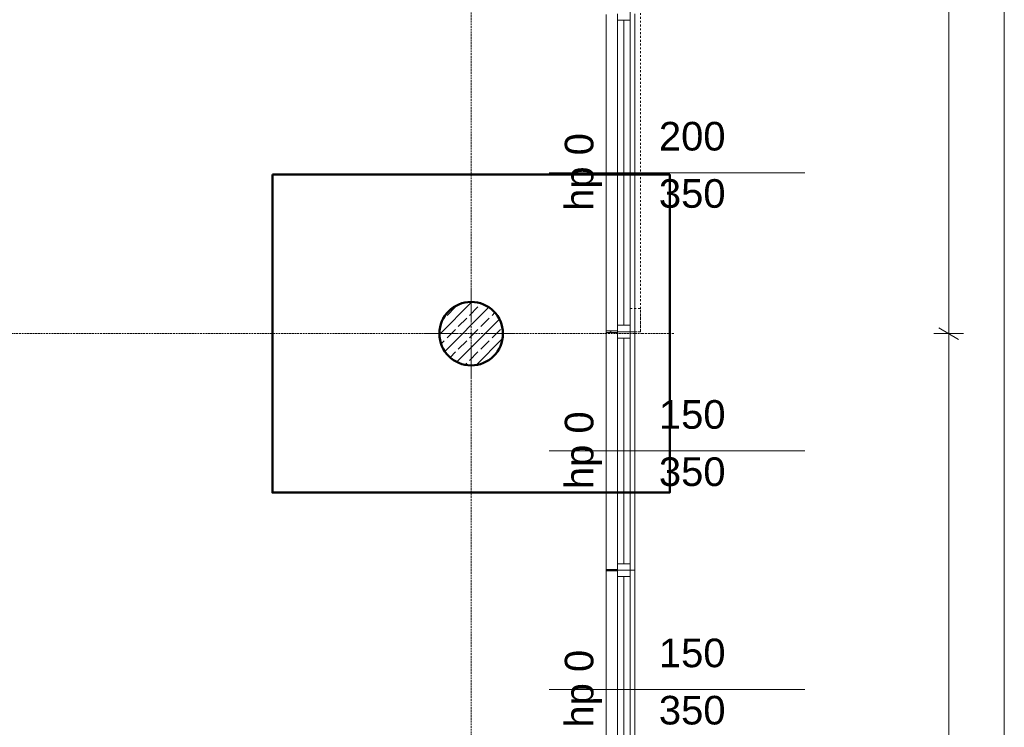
# Model space of a CAD drawing. Extents: x -7314 to 11761, y 144 to 9383.
# Tile 79 of 193: x 3029 to 3648, y 4739 to 5184. Entities that reach past the tile are written whole.
import ezdxf
from ezdxf.xclip import XClip

# ---------------------------------------------------------------- set-up
doc = ezdxf.new("R2010")
doc.units = 0
doc.header["$MEASUREMENT"] = 0
doc.header["$XCLIPFRAME"] = 0
for name, pattern in [('Krawędzie ukryte', [68, 48, -20]), ('Przerywana', [96, 48, -48]), ('Przerywana gęsta', [36, 24, -12]), ('Wipeout_Contour', [20000, 0, -20000])]:
    doc.linetypes.add(name, pattern=pattern)
for name, color, linetype in [('FORMA - Arch 01 - 220-A Ściany', 7, 'Continuous'), ('FORMA - Arch 01 - 410-K Osie', 7, 'Continuous'), ('FORMA - Arch 01 - 440-K Słupy', 7, 'Continuous'), ('FORMA - Arch 04 - Wymiary ogólne', 7, 'Continuous')]:
    doc.layers.add(name, color=color, linetype=linetype)
doc.styles.add('STYL_AUTOMATYCZNY_2', font='arial.ttf')
pattern_1 = [(45, (4185.3, -5972.398), (-17.67767, 17.67767), []), (45, (4181.764, -5968.863), (-17.67767, 17.67767), []), (45, (4178.229, -5965.327), (-17.67767, 17.67767), [])]

# ---------------------------------------------------------------- blocks, each defined once
blk = doc.blocks.new('Rysunek_1_1', base_point=(4185.3, -5972.4))
at = {"color": 7, "linetype": 'Przerywana', "lineweight": 13, "ltscale": 0.025, "flags": 128}
for points in [[(3419.6, 4988.12), (3419.61, 5589.34), (3413.05, 5589.34), (3413.04, 4988.12)], [(3413.04, 4988.12), (3419.6, 4988.12), (3419.6, 5002.78), (3413.04, 5002.78)]]:
    blk.add_lwpolyline(points, close=True, dxfattribs=at)
at = {"layer": 'FORMA - Arch 01 - 220-A Ściany', "color": 7, "linetype": 'Przerywana gęsta', "lineweight": 13, "ltscale": 0.025}
for p, q in [((3413.04, 5188.12), (3413.04, 4988.12)), ((3413.04, 4838.12), (3413.04, 4688.12))]:
    blk.add_line(p, q, dxfattribs=at)
at = {"layer": 'FORMA - Arch 01 - 220-A Ściany', "color": 7, "linetype": 'Continuous', "lineweight": 13, "ltscale": 0.025}
for p, q in [((3416.04, 5188.12), (3416.04, 4988.12)), ((3416.04, 4988.12), (3413.04, 4988.12)), ((3413.04, 4838.12), (3416.04, 4838.12)), ((3416.04, 4838.12), (3416.04, 4688.12))]:
    blk.add_line(p, q, dxfattribs=at)
at = {"layer": 'FORMA - Arch 01 - 410-K Osie', "color": 7, "linetype": 'Krawędzie ukryte', "lineweight": 13, "ltscale": 0.025}
blk.add_line((3420.76, 4986.9), (3440.7, 4986.9), dxfattribs=at)
at = {"layer": 'FORMA - Arch 04 - Wymiary ogólne', "color": 154, "linetype": 'Continuous', "lineweight": 13, "ltscale": 0.025}
for p, q in [((3648.5, 718.9), (3648.5, 5986.9)), ((3613.5, 4986.9), (3613.5, 5586.9)), ((3607.25, 4990.51), (3619.75, 4983.29)), ((3622.87, 4986.9), (3604.12, 4986.9)), ((3613.5, 4386.9), (3613.5, 4986.9))]:
    blk.add_line(p, q, dxfattribs=at)
at = {"layer": 'FORMA - Arch 01 - 220-A Ściany', "color": 7, "linetype": 'Continuous', "lineweight": 13, "char_height": 18, "attachment_point": 7, "style": 'STYL_AUTOMATYCZNY_2'}
for s, insert in [('\\A1;{\\pql;\\pt0;\\fArial|b0|i0|c238|p0;\\W1.000000;200\\fArial|b0|i0|c238|p0;\\W1.000000;\\A1{\\H.66x;\\S^  ;}\\fArial|b0|i0|c238|p0;\\W1.000000;\\fArial|b0|i0|c238|p0;\\W1.000000;}', (3431.16, 5096.82)), ('\\A1;{\\pql;\\pt0;\\fArial|b0|i0|c238|p0;\\W1.000000;350\\fArial|b0|i0|c238|p0;\\W1.000000;\\A1{\\H.66x;\\S^  ;}\\fArial|b0|i0|c238|p0;\\W1.000000;\\fArial|b0|i0|c238|p0;\\W1.000000;}', (3431.16, 5060.8)), ('\\A1;{\\pql;\\pt0;\\fArial|b0|i0|c238|p0;\\W1.000000;150\\fArial|b0|i0|c238|p0;\\W1.000000;\\A1{\\H.66x;\\S^  ;}\\fArial|b0|i0|c238|p0;\\W1.000000;\\fArial|b0|i0|c238|p0;\\W1.000000;}', (3431.16, 4921.82)), ('\\A1;{\\pql;\\pt0;\\fArial|b0|i0|c238|p0;\\W1.000000;350\\fArial|b0|i0|c238|p0;\\W1.000000;\\A1{\\H.66x;\\S^  ;}\\fArial|b0|i0|c238|p0;\\W1.000000;\\fArial|b0|i0|c238|p0;\\W1.000000;}', (3431.16, 4885.8)), ('\\A1;{\\pql;\\pt0;\\fArial|b0|i0|c238|p0;\\W1.000000;150\\fArial|b0|i0|c238|p0;\\W1.000000;\\A1{\\H.66x;\\S^  ;}\\fArial|b0|i0|c238|p0;\\W1.000000;\\fArial|b0|i0|c238|p0;\\W1.000000;}', (3431.16, 4771.82)), ('\\A1;{\\pql;\\pt0;\\fArial|b0|i0|c238|p0;\\W1.000000;350\\fArial|b0|i0|c238|p0;\\W1.000000;\\A1{\\H.66x;\\S^  ;}\\fArial|b0|i0|c238|p0;\\W1.000000;\\fArial|b0|i0|c238|p0;\\W1.000000;}', (3431.16, 4735.8))]:
    blk.add_mtext(s, dxfattribs=dict(at, insert=insert))
at = {"layer": 'FORMA - Arch 01 - 220-A Ściany', "color": 7, "linetype": 'Continuous', "lineweight": 13, "char_height": 18, "attachment_point": 7, "rotation": 90, "style": 'STYL_AUTOMATYCZNY_2'}
for insert in [(3395.37, 5064.09), (3395.37, 4889.09), (3395.37, 4739.09)]:
    blk.add_mtext('\\A1;{\\pql;\\pt0;\\fArial|b0|i0|c238|p0;\\W1.000000;hp 0\\fArial|b0|i0|c238|p0;\\W1.000000;\\A1{\\H.66x;\\S^  ;}\\fArial|b0|i0|c238|p0;\\W1.000000;\\fArial|b0|i0|c238|p0;\\W1.000000;}', dxfattribs=dict(at, insert=insert))
at = {"color": 254, "linetype": 'Wipeout_Contour', "lineweight": 0, "ltscale": 30186.631931}
blk.add_wipeout([(3398.04, 4988.12), (3398.54, 4988.12), (3405.04, 4988.12), (3405.04, 4988.62), (3398.04, 4988.62)], dxfattribs=at).dxf.layer = 'FORMA - Arch 01 - 220-A Ściany'
at = {"color": 254, "linetype": 'Wipeout_Contour', "lineweight": 0, "ltscale": 29569.160427}
blk.add_wipeout([(3398.04, 4837.62), (3405.04, 4837.62), (3405.04, 4838.12), (3398.54, 4838.12), (3398.04, 4838.12)], dxfattribs=at).dxf.layer = 'FORMA - Arch 01 - 220-A Ściany'
at = {"color": 254, "linetype": 'Wipeout_Contour', "lineweight": 0, "ltscale": 95793.875361}
blk.add_wipeout([(3333.04, 4986.9), (3333.04, 4986.9), (3327.18, 5001.04), (3313.04, 5006.9), (3313.04, 5006.9), (3313.04, 5006.9), (3298.9, 5001.04), (3293.04, 4986.9), (3293.04, 4986.9), (3293.04, 4986.9), (3298.9, 4972.75), (3313.04, 4966.9), (3313.04, 4966.9), (3313.04, 4966.9), (3327.18, 4972.75)], dxfattribs=at).dxf.layer = 'FORMA - Arch 01 - 440-K Słupy'
at = {"layer": 'FORMA - Arch 01 - 220-A Ściany', "linetype": 'Continuous', "lineweight": 5}
h = blk.add_hatch(dxfattribs=at)
h.set_pattern_fill('Aluminium_0001', style=0, pattern_type=2)
h.set_pattern_definition(pattern_1)
h.paths.add_polyline_path([(3398.04, 4988.12), (3398.54, 4988.12), (3405.04, 4988.12), (3405.04, 4988.62), (3398.04, 4988.62)])
h = blk.add_hatch(dxfattribs=at)
h.set_pattern_fill('Aluminium_0001', style=0, pattern_type=2)
h.set_pattern_definition(pattern_1)
h.paths.add_polyline_path([(3398.04, 4837.62), (3405.04, 4837.62), (3405.04, 4838.12), (3398.54, 4838.12), (3398.04, 4838.12)])
at = {"layer": 'FORMA - Arch 01 - 440-K Słupy', "linetype": 'Continuous', "lineweight": 5}
h = blk.add_hatch(dxfattribs=at)
h.set_pattern_fill('beton_zbrojony_gęsty_0001', style=0, pattern_type=2)
h.set_pattern_definition([(45, (4185.3, -5972.398), (-7.071068, 7.071068), []), (45, (4181.764, -5968.863), (-7.071068, 7.071068), [7.5, -2.5])])
h.paths.add_polyline_path([(3333.04, 4986.9, 0.414214), (3313.04, 5006.9, 0.414214), (3293.04, 4986.9, 0.414214), (3313.04, 4966.9, 0.414214)])
at = {"layer": 'FORMA - Arch 01 - 410-K Osie', "color": 7, "linetype": 'Krawędzie ukryte', "lineweight": 13, "ltscale": 0.025}
blk.add_line((3313.04, 567.07), (3313.04, 6163.06), dxfattribs=at)
at = {"layer": 'FORMA - Arch 01 - 440-K Słupy', "color": 1, "linetype": 'Continuous', "lineweight": 13, "ltscale": 0.025}
for p, q in [((3313.04, 4994.9), (3313.04, 5014.9)), ((3305.04, 4986.9), (3285.04, 4986.9)), ((3321.04, 4986.9), (3341.04, 4986.9)), ((3313.04, 4978.9), (3313.04, 4958.9))]:
    blk.add_line(p, q, dxfattribs=at)
at = {"layer": 'FORMA - Arch 01 - 440-K Słupy', "color": 7, "linetype": 'Continuous', "lineweight": 25, "ltscale": 0.025, "flags": 128}
blk.add_lwpolyline([(3333.04, 4986.9, -0.414214), (3313.04, 4966.9, -0.414214), (3293.04, 4986.9, -0.414214), (3313.04, 5006.9, -0.414214)], format="xyb", close=True, dxfattribs=at)
at = {"layer": 'FORMA - Arch 01 - 440-K Słupy', "color": 1, "linetype": 'Continuous', "lineweight": 13, "ltscale": 0.025}
blk.add_point((3313.04, 4986.9), dxfattribs=at)
at = {"color": 254, "linetype": 'Wipeout_Contour', "lineweight": 0, "ltscale": 24824.952777}
blk.add_wipeout([(3413.04, 5188.12), (3405.04, 5188.12), (3405.04, 5184.12), (3413.04, 5184.12)], dxfattribs=at).dxf.layer = 'FORMA - Arch 01 - 220-A Ściany'
at = {"color": 254, "linetype": 'Wipeout_Contour', "lineweight": 0, "ltscale": 30185.805945}
blk.add_wipeout([(3398.04, 4987.62), (3405.04, 4987.62), (3405.04, 4988.12), (3398.54, 4988.12), (3398.04, 4988.12)], dxfattribs=at).dxf.layer = 'FORMA - Arch 01 - 220-A Ściany'
at = {"color": 254, "linetype": 'Wipeout_Contour', "lineweight": 0, "ltscale": 29569.978272}
blk.add_wipeout([(3398.04, 4838.12), (3398.54, 4838.12), (3405.04, 4838.12), (3405.04, 4838.62), (3398.04, 4838.62)], dxfattribs=at).dxf.layer = 'FORMA - Arch 01 - 220-A Ściany'
at = {"layer": 'FORMA - Arch 01 - 220-A Ściany', "linetype": 'Continuous', "lineweight": 5}
h = blk.add_hatch(dxfattribs=at)
h.set_pattern_fill('Aluminium_0001', style=0, pattern_type=2)
h.set_pattern_definition(pattern_1)
h.paths.add_polyline_path([(3398.04, 4987.62), (3405.04, 4987.62), (3405.04, 4988.12), (3398.54, 4988.12), (3398.04, 4988.12)])
h = blk.add_hatch(dxfattribs=at)
h.set_pattern_fill('Aluminium_0001', style=0, pattern_type=2)
h.set_pattern_definition(pattern_1)
h.paths.add_polyline_path([(3398.04, 4838.12), (3398.54, 4838.12), (3405.04, 4838.12), (3405.04, 4838.62), (3398.04, 4838.62)])
at = {"layer": 'FORMA - Arch 01 - 220-A Ściany', "color": 7, "linetype": 'Continuous', "lineweight": 13, "ltscale": 0.025}
for p, q in [((3398.04, 5187.62), (3398.04, 4988.62)), ((3398.04, 4987.62), (3398.04, 4838.62)), ((3398.04, 4837.62), (3398.04, 4688.62))]:
    blk.add_line(p, q, dxfattribs=at)
at = {"layer": 'FORMA - Arch 01 - 220-A Ściany', "color": 7, "linetype": 'Continuous', "lineweight": 15, "ltscale": 0.025}
for p, q in [((3405.04, 4988.62), (3398.04, 4988.62)), ((3398.04, 4988.12), (3398.04, 4988.62)), ((3398.04, 4988.12), (3398.04, 4988.62)), ((3398.04, 4988.12), (3398.04, 4987.62)), ((3398.04, 4988.12), (3398.04, 4987.62)), ((3405.04, 4987.62), (3398.04, 4987.62)), ((3405.04, 4988.12), (3405.04, 4988.62)), ((3405.04, 4988.12), (3405.04, 4987.62)), ((3405.04, 4838.62), (3398.04, 4838.62)), ((3398.04, 4838.12), (3398.04, 4838.62)), ((3398.04, 4838.12), (3398.04, 4838.62)), ((3405.04, 4838.12), (3405.04, 4838.62)), ((3398.04, 4838.12), (3398.04, 4837.62)), ((3398.04, 4838.12), (3398.04, 4837.62)), ((3405.04, 4837.62), (3398.04, 4837.62)), ((3405.04, 4838.12), (3405.04, 4837.62))]:
    blk.add_line(p, q, dxfattribs=at)
at = {"color": 254, "linetype": 'Wipeout_Contour', "lineweight": 0, "ltscale": 24173.655206}
blk.add_wipeout([(3405.04, 4988.12), (3413.04, 4988.12), (3413.04, 4992.12), (3405.04, 4992.12)], dxfattribs=at).dxf.layer = 'FORMA - Arch 01 - 220-A Ściany'
at = {"color": 254, "linetype": 'Wipeout_Contour', "lineweight": 0, "ltscale": 23667.567719}
blk.add_wipeout([(3413.04, 4838.12), (3405.04, 4838.12), (3405.04, 4834.12), (3413.04, 4834.12)], dxfattribs=at).dxf.layer = 'FORMA - Arch 01 - 220-A Ściany'
at = {"layer": 'FORMA - Arch 01 - 220-A Ściany', "color": 7, "linetype": 'Continuous', "lineweight": 15, "ltscale": 0.025}
for p, q in [((3405.04, 4988.62), (3398.04, 4988.62)), ((3412.54, 4988.12), (3405.04, 4988.12)), ((3412.54, 4988.12), (3405.04, 4988.12)), ((3413.04, 4988.12), (3412.54, 4988.12)), ((3413.04, 4988.12), (3412.54, 4988.12)), ((3405.04, 4837.62), (3398.04, 4837.62)), ((3412.54, 4838.12), (3405.04, 4838.12)), ((3412.54, 4838.12), (3405.04, 4838.12)), ((3413.04, 4838.12), (3412.54, 4838.12)), ((3413.04, 4838.12), (3412.54, 4838.12))]:
    blk.add_line(p, q, dxfattribs=at)
at = {"layer": 'FORMA - Arch 01 - 220-A Ściany', "color": 7, "linetype": 'Continuous', "lineweight": 13, "ltscale": 0.025}
for p, q in [((3413.04, 4988.12), (3416.04, 4988.12)), ((3416.04, 4988.12), (3416.04, 4838.12)), ((3416.04, 4838.12), (3413.04, 4838.12))]:
    blk.add_line(p, q, dxfattribs=at)
at = {"layer": 'FORMA - Arch 01 - 220-A Ściany', "color": 7, "linetype": 'Przerywana gęsta', "lineweight": 13, "ltscale": 0.025}
blk.add_line((3413.04, 4988.12), (3413.04, 4838.12), dxfattribs=at)
at = {"color": 254, "linetype": 'Wipeout_Contour', "lineweight": 0, "ltscale": 24499.250124}
blk.add_wipeout([(3413.04, 5184.12), (3405.04, 5184.12), (3405.04, 4992.12), (3413.04, 4992.12)], dxfattribs=at).dxf.layer = 'FORMA - Arch 01 - 220-A Ściany'
at = {"color": 254, "linetype": 'Wipeout_Contour', "lineweight": 0, "ltscale": 23430.079683}
blk.add_wipeout([(3413.04, 4834.12), (3405.04, 4834.12), (3405.04, 4692.12), (3413.04, 4692.12)], dxfattribs=at).dxf.layer = 'FORMA - Arch 01 - 220-A Ściany'
at = {"layer": 'FORMA - Arch 01 - 220-A Ściany', "color": 7, "linetype": 'Continuous', "lineweight": 15, "ltscale": 0.025}
for p, q in [((3405.04, 5184.12), (3405.04, 5188.12)), ((3413.04, 5188.12), (3413.04, 5184.12)), ((3413.04, 5184.12), (3405.04, 5184.12)), ((3523.04, 5088.12), (3362.13, 5088.12)), ((3405.04, 4988.12), (3405.04, 4992.12)), ((3405.04, 4992.12), (3413.04, 4992.12)), ((3413.04, 4992.12), (3413.04, 4988.12)), ((3405.04, 4834.12), (3405.04, 4838.12)), ((3413.04, 4834.12), (3405.04, 4834.12)), ((3413.04, 4838.12), (3413.04, 4834.12)), ((3523.04, 4763.12), (3362.13, 4763.12))]:
    blk.add_line(p, q, dxfattribs=at)
at = {"layer": 'FORMA - Arch 01 - 220-A Ściany', "color": 7, "linetype": 'Continuous', "lineweight": 13, "ltscale": 0.025}
for p, q in [((3405.04, 4992.12), (3405.04, 5184.12)), ((3409.04, 5184.12), (3409.04, 4992.12)), ((3413.04, 5184.12), (3413.04, 4992.12)), ((3405.04, 4692.12), (3405.04, 4834.12)), ((3409.04, 4834.12), (3409.04, 4692.12)), ((3413.04, 4834.12), (3413.04, 4692.12))]:
    blk.add_line(p, q, dxfattribs=at)
at = {"color": 254, "linetype": 'Wipeout_Contour', "lineweight": 0, "ltscale": 24160.445504}
blk.add_wipeout([(3413.04, 4988.12), (3405.04, 4988.12), (3405.04, 4984.12), (3413.04, 4984.12)], dxfattribs=at).dxf.layer = 'FORMA - Arch 01 - 220-A Ściany'
at = {"color": 254, "linetype": 'Wipeout_Contour', "lineweight": 0, "ltscale": 23680.646968}
blk.add_wipeout([(3405.04, 4838.12), (3413.04, 4838.12), (3413.04, 4842.12), (3405.04, 4842.12)], dxfattribs=at).dxf.layer = 'FORMA - Arch 01 - 220-A Ściany'
at = {"layer": 'FORMA - Arch 01 - 220-A Ściany', "color": 7, "linetype": 'Continuous', "lineweight": 15, "ltscale": 0.025}
for p, q in [((3405.04, 4987.62), (3398.04, 4987.62)), ((3412.54, 4988.12), (3405.04, 4988.12)), ((3412.54, 4988.12), (3405.04, 4988.12)), ((3413.04, 4988.12), (3412.54, 4988.12)), ((3413.04, 4988.12), (3412.54, 4988.12)), ((3405.04, 4838.62), (3398.04, 4838.62)), ((3412.54, 4838.12), (3405.04, 4838.12)), ((3412.54, 4838.12), (3405.04, 4838.12)), ((3413.04, 4838.12), (3412.54, 4838.12)), ((3413.04, 4838.12), (3412.54, 4838.12))]:
    blk.add_line(p, q, dxfattribs=at)
at = {"color": 254, "linetype": 'Wipeout_Contour', "lineweight": 0, "ltscale": 23920.503684}
blk.add_wipeout([(3413.04, 4984.12), (3405.04, 4984.12), (3405.04, 4842.12), (3413.04, 4842.12)], dxfattribs=at).dxf.layer = 'FORMA - Arch 01 - 220-A Ściany'
at = {"layer": 'FORMA - Arch 01 - 220-A Ściany', "color": 7, "linetype": 'Continuous', "lineweight": 15, "ltscale": 0.025}
for p, q in [((3405.04, 4984.12), (3405.04, 4988.12)), ((3413.04, 4988.12), (3413.04, 4984.12)), ((3413.04, 4984.12), (3405.04, 4984.12)), ((3523.04, 4913.12), (3362.13, 4913.12)), ((3405.04, 4838.12), (3405.04, 4842.12)), ((3405.04, 4842.12), (3413.04, 4842.12)), ((3413.04, 4842.12), (3413.04, 4838.12))]:
    blk.add_line(p, q, dxfattribs=at)
at = {"layer": 'FORMA - Arch 01 - 220-A Ściany', "color": 7, "linetype": 'Continuous', "lineweight": 13, "ltscale": 0.025}
for p, q in [((3405.04, 4842.12), (3405.04, 4984.12)), ((3409.04, 4984.12), (3409.04, 4842.12)), ((3413.04, 4984.12), (3413.04, 4842.12))]:
    blk.add_line(p, q, dxfattribs=at)
at = {"layer": 'FORMA - Arch 01 - 410-K Osie', "color": 7, "linetype": 'Krawędzie ukryte', "lineweight": 13, "ltscale": 0.025}
blk.add_line((3420.76, 4986.9), (587.6, 4986.9), dxfattribs=at)

msp = doc.modelspace()

# ---------------------------------------------------------------- block references
at = {"lineweight": 20}
ref = msp.add_blockref('Rysunek_1_1', (4185.29965, -5972.39804), dxfattribs=at)
XClip(ref).set_block_clipping_path([(254.0251470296, 246.5573808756), (9689.7973583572, 9358.9497337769)])

# ---------------------------------------------------------------- next in the draw order: linework, layer by layer
at = {"lineweight": 50}
msp.add_lwpolyline([(3188.04064, 5086.89684), (3438.04064, 5086.89684), (3438.04064, 4886.89684), (3188.04064, 4886.89684), (3188.04064, 5086.89684)], dxfattribs=at)
msp.add_circle((3313.04065, 4986.89676), 20, dxfattribs=at)

doc.saveas('drawing.dxf')
